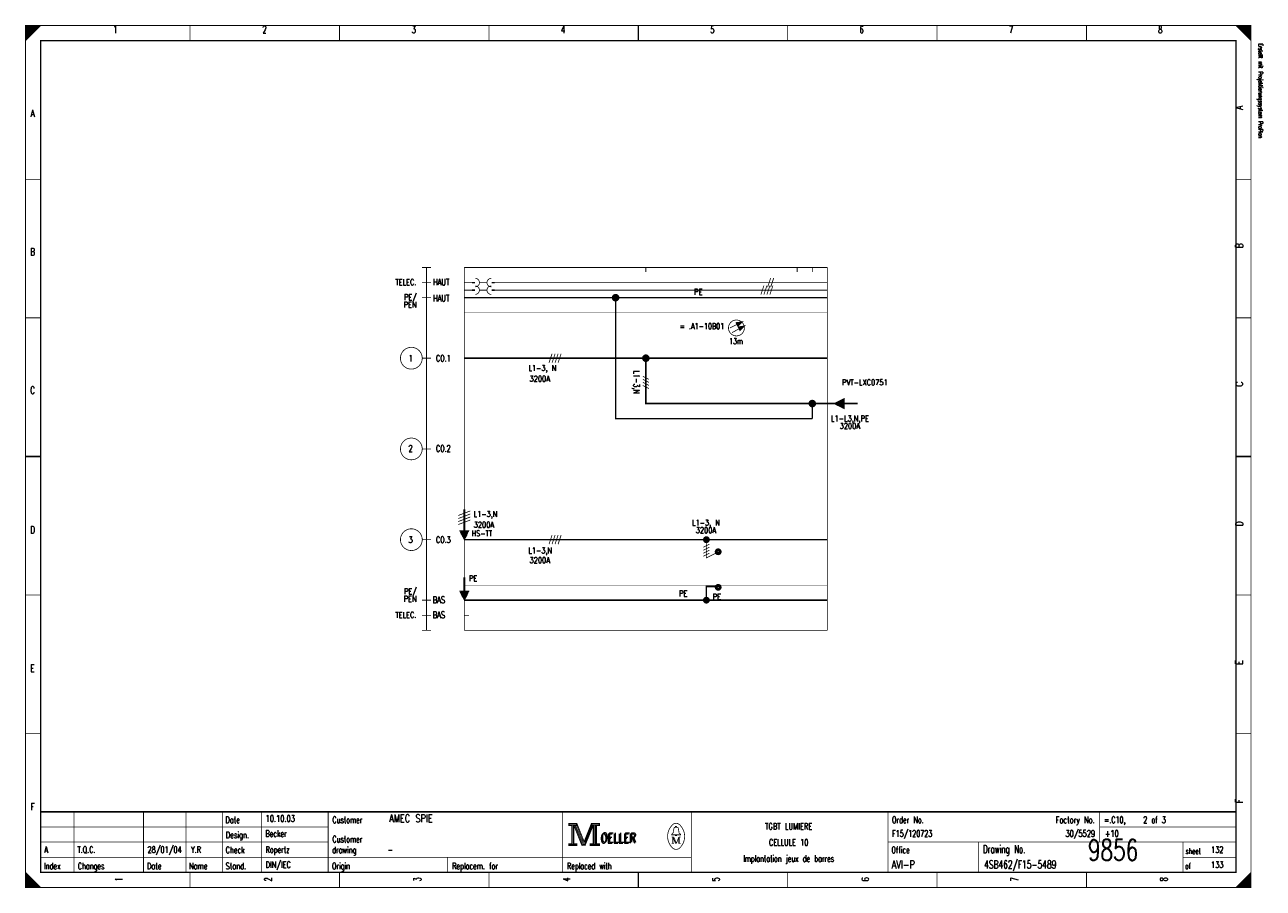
# Model space of a CAD drawing. Extents: x 0 to 409, y 0 to 285.
import ezdxf
from ezdxf.enums import TextEntityAlignment as Align

# ---------------------------------------------------------------- set-up
doc = ezdxf.new("R2010")
doc.units = 0
doc.header["$MEASUREMENT"] = 0
doc.linetypes.add('GESTRICHELT', pattern=[3.75, 3, -0.75])
doc.linetypes.add('STRICH-PUNKT', pattern=[4.7, 3, -0.75, 0.2, -0.75])
doc.layers.get('0').update_dxf_attribs({"color": 9, "linetype": 'CONTINUOUS'})
doc.layers.add('1', color=7, linetype='CONTINUOUS')
doc.styles.get("Standard").update_dxf_attribs({"font": 'TXT', "bigfont": 'TXT'})

msp = doc.modelspace()

# ---------------------------------------------------------------- linework, layer by layer
at = {"color": 0, "flags": 128}
for points, const_width in [([(0, 142.5), (0, 285), (405, 285), (405, 0), (0, 0), (0, 142.5)], 0.25), ([(0, 285), (5, 285), (0, 280), (0, 285)], 0.25), ([(0.25, 285), (0.25, 280.25), (0.5, 280.5), (0.5, 285), (0.75, 285), (0.75, 280.75), (1, 281), (1, 285), (1.25, 285), (1.25, 281.25), (1.5, 281.5), (1.5, 285), (1.75, 285), (1.75, 281.75), (2, 282)], 0.25), ([(2, 282), (2, 285), (2.25, 285), (2.25, 282.25), (2.5, 282.5), (2.5, 285), (2.75, 285), (2.75, 282.75), (3, 283), (3, 285), (3.25, 285), (3.25, 283.25), (3.5, 283.5), (3.5, 285), (3.75, 285)], 0.25), ([(3.75, 285), (3.75, 283.75), (4, 284), (4, 285), (4.25, 285), (4.25, 284.25), (4.5, 284.5), (4.5, 285), (4.75, 285), (4.75, 284.75)], 0.25), ([(400, 285), (405, 280), (404.75, 280.25), (404.75, 285), (404.5, 285), (404.5, 280.5), (404.25, 280.75), (404.25, 285), (404, 285), (404, 281), (403.75, 281.25), (403.75, 285), (403.5, 285), (403.5, 281.5), (403.25, 281.75)], 0.25), ([(401.5, 283.5), (401.5, 285), (401.25, 285), (401.25, 283.75), (401, 284), (401, 285), (400.75, 285), (400.75, 284.25), (400.5, 284.5), (400.5, 285), (400.25, 285), (400.25, 284.75)], 0.25), ([(403.25, 281.75), (403.25, 285), (403, 285), (403, 282), (402.75, 282.25), (402.75, 285), (402.5, 285), (402.5, 282.5), (402.25, 282.75), (402.25, 285), (402, 285), (402, 283), (401.75, 283.25), (401.75, 285), (401.5, 285)], 0.25), ([(205, 175), (205, 160), (260, 160)], 0.5), ([(270.5, 161.5), (270.5, 158.5), (267.5, 160), (270.5, 161.5)], 0.5), ([(268.9, 160.5), (268.7, 160.5), (268.7, 159.5), (268.5, 159.5), (268.5, 160.3), (268.3, 160.3), (268.3, 159.7), (268.1, 159.7), (268.1, 160.1), (267.9, 160.1), (267.9, 159.9)], 0.5), ([(270.3, 161.3), (270.3, 158.7), (270.1, 158.7), (270.1, 161.1), (269.9, 161.1), (269.9, 158.9), (269.7, 158.9), (269.7, 160.9), (269.5, 160.9), (269.5, 159.1), (269.3, 159.1), (269.3, 160.7), (269.1, 160.7), (269.1, 159.3), (268.9, 159.3)], 0.5), ([(179.5, 21.2), (179.5, 20.5), (180.5, 20.5), (180.5, 14.5), (179.5, 14.5), (179.5, 13.8), (182.2, 13.8), (182.2, 14.5), (181.2, 14.5), (181.2, 20.5), (182.2, 20.5), (182.2, 21.2), (179.5, 21.2)], 0.25), ([(180.7, 20.7), (180.7, 14.3), (181, 14.3), (181, 20.7)], 0.25), ([(181.2, 20.5), (183.9, 13.8), (184.9, 13.8), (187.6, 20.5)], 0.25), ([(181.8, 20.5), (184.2, 14.6), (184.6, 14.6)], 0.25), ([(182.2, 21.2), (184.6, 15.2), (187, 21.2)], 0.25), ([(182.2, 20.5), (184.4, 14.9), (184.7, 14.9)], 0.25), ([(184.6, 14.2), (184.9, 14.2), (187.4, 20.5)], 0.25), ([(184.6, 14.6), (184.8, 14.6), (187.2, 20.5)], 0.25), ([(187.6, 20.5), (187.6, 14.5), (186.6, 14.5), (186.6, 13.8), (187.1, 13.8)], 0.25), ([(187, 21.2), (187, 20.5), (188, 20.5), (188, 14.5), (187, 14.5), (187, 13.8), (189.7, 13.8), (189.7, 14.5), (188.7, 14.5), (188.7, 20.5), (189.7, 20.5), (189.7, 21.2), (187, 21.2)], 0.25), ([(187.8, 20.7), (187.8, 14.3), (188.3, 14.3), (188.3, 20.7), (188.5, 20.7), (188.5, 14.3)], 0.25), ([(214.8, 17.4), (213.5, 17.4), (213.5, 17.6), (214, 18), (214.3, 19.6)], 0.25), ([(213.9, 16.7), (213.9, 14.6), (213.5, 14.6)], 0.25), ([(213.9, 16.7), (214.8, 14.6), (215.1, 14.6)], 0.25), ([(214.8, 19.9), (214.8, 20.2), (215.2, 20.2), (215.2, 19.9)], 0.25), ([(215.2, 17.4), (216.5, 17.4), (216.5, 17.6), (216, 18), (215.7, 19.6)], 0.25), ([(0, 5), (0, 0), (5, 0), (0, 5), (0.25, 4.75), (0.25, 0), (0.5, 0), (0.5, 4.5), (0.75, 4.25), (0.75, 0), (1, 0), (1, 4), (1.25, 3.75), (1.25, 0), (1.5, 0)], 0.25), ([(404.75, 4.75), (404.75, 0), (404.5, 0), (404.5, 4.5), (404.25, 4.25), (404.25, 0), (404, 0), (404, 4), (403.75, 3.75), (403.75, 0), (403.5, 0), (403.5, 3.5), (403.25, 3.25), (403.25, 0), (403, 0)], 0.25), ([(1.5, 0), (1.5, 3.5), (1.75, 3.25), (1.75, 0), (2, 0), (2, 3), (2.25, 2.75), (2.25, 0), (2.5, 0), (2.5, 2.5), (2.75, 2.25), (2.75, 0), (3, 0), (3, 2), (3.25, 1.75)], 0.25), ([(3.25, 1.75), (3.25, 0), (3.5, 0), (3.5, 1.5), (3.75, 1.25), (3.75, 0), (4, 0), (4, 1), (4.25, 0.75), (4.25, 0), (4.5, 0), (4.5, 0.5), (4.75, 0.25)], 0.25), ([(401.25, 1.25), (401.25, 0), (401, 0), (401, 1), (400.75, 0.75), (400.75, 0), (400.5, 0), (400.5, 0.5), (400.25, 0.25), (400.25, 0)], 0.25), ([(403, 0), (403, 3), (402.75, 2.75), (402.75, 0), (402.5, 0), (402.5, 2.5), (402.25, 2.25), (402.25, 0), (402, 0), (402, 2), (401.75, 1.75), (401.75, 0), (401.5, 0), (401.5, 1.5), (401.25, 1.25)], 0.25)]:
    msp.add_lwpolyline(points, dxfattribs=dict(at, const_width=const_width))
for points, const_width in [([(0, 285), (405, 285), (405, 0), (0, 0)], 0.25), ([(5, 280), (400, 280), (400, 5), (5, 5)], 0.5), ([(5, 280), (400, 280), (400, 5), (5, 5)], 0.25), ([(179.7, 21), (182, 21), (182, 20.7), (179.7, 20.7)], 0.25), ([(187.2, 21), (189.5, 21), (189.5, 20.7), (187.2, 20.7)], 0.25), ([(214.8, 17.4), (215.2, 17.4), (215.2, 17.1), (214.8, 17.1)], 0.25), ([(179.7, 14.3), (182, 14.3), (182, 14), (179.7, 14)], 0.25), ([(186.8, 14.3), (189.5, 14.3), (189.5, 14), (186.8, 14)], 0.25)]:
    msp.add_lwpolyline(points, close=True, dxfattribs=dict(at, const_width=const_width))
at = {"color": 0}
for points, const_width in [([(54.375, 285), (54.375, 280)], 0.25), ([(103.75, 285), (103.75, 280)], 0.25), ([(153.125, 285), (153.125, 280)], 0.25), ([(202.5, 280), (202.5, 285)], 0.5), ([(202.5, 285), (202.5, 280)], 0.25), ([(251.875, 285), (251.875, 280)], 0.25), ([(301.25, 285), (301.25, 280)], 0.25), ([(350.625, 285), (350.625, 280)], 0.25), ([(0, 234.167), (5, 234.167)], 0.25), ([(405, 234.167), (400, 234.167)], 0.25), ([(0, 188.334), (5, 188.334)], 0.25), ([(405, 188.334), (400, 188.334)], 0.25), ([(204, 169), (206, 168)], 0.25), ([(204, 168), (206, 167)], 0.25), ([(204, 167), (206, 166)], 0.25), ([(204, 166), (206, 165)], 0.25), ([(260, 160), (275, 160)], 0.5), ([(260, 155), (260, 160)], 0.5), ([(268.9, 160.5), (268.9, 159.3)], 0.5), ([(5, 142.5), (0, 142.5)], 0.5), ([(0, 142.5), (5, 142.5)], 0.25), ([(400, 142.5), (405, 142.5)], 0.5), ([(405, 142.5), (400, 142.5)], 0.25), ([(0, 96.667), (5, 96.667)], 0.25), ([(405, 96.667), (400, 96.667)], 0.25), ([(0, 50.834), (5, 50.834)], 0.25), ([(405, 50.834), (400, 50.834)], 0.25), ([(400, 25), (5, 25)], 0.5), ([(16, 5), (16, 25)], 0.25), ([(39, 5), (39, 25)], 0.25), ([(53, 5), (53, 25)], 0.25), ([(65, 25), (65, 5)], 0.25), ([(78, 25), (78, 5)], 0.25), ([(100, 25), (100, 5)], 0.25), ([(177.5, 25), (177.5, 5)], 0.25), ([(220, 25), (220, 5)], 0.25), ([(285, 25), (285, 5)], 0.25), ([(355, 25), (355, 15)], 0.25), ([(181.5, 20.5), (184, 14.2)], 0.25), ([(184.7, 14.9), (187, 20.6)], 0.25), ([(5, 20), (100, 20)], 0.25), ([(213.5, 16.7), (214.2, 16.7)], 0.25), ([(214.2, 16.7), (215.1, 14.6)], 0.25), ([(214.6, 19.9), (215.5, 19.9)], 0.25), ([(215.1, 14.6), (215.9, 16.7)], 0.25), ([(215.9, 14.6), (215.9, 16.7)], 0.25), ([(215.9, 16.7), (216.5, 16.7)], 0.25), ([(216.1, 16.7), (216.1, 14.6)], 0.25), ([(355, 20), (400, 20)], 0.25), ([(5, 15), (100, 15)], 0.25), ([(184, 14.2), (184.6, 14.2)], 0.25), ([(213.9, 14.6), (214.3, 14.6)], 0.25), ([(216.5, 14.6), (215.7, 14.6)], 0.25), ([(285, 15), (400, 15)], 0.25), ([(315, 15), (315, 5)], 0.25), ([(382.5, 15), (382.5, 5)], 0.25), ([(5, 10), (220, 10)], 0.25), ([(139.5, 10), (139.5, 5)], 0.25), ([(382.5, 10), (400, 10)], 0.25), ([(54.375, 0), (54.375, 5)], 0.25), ([(103.75, 0), (103.75, 5)], 0.25), ([(153.125, 0), (153.125, 5)], 0.25), ([(202.5, 5), (202.5, 0)], 0.5), ([(202.5, 0), (202.5, 5)], 0.25), ([(251.875, 0), (251.875, 5)], 0.25), ([(301.25, 0), (301.25, 5)], 0.25), ([(350.625, 0), (350.625, 5)], 0.25), ([(405, 5), (400, 0)], 0.25), ([(4.75, 0), (4.75, 0.25)], 0.25)]:
    msp.add_lwpolyline(points, dxfattribs=dict(at, const_width=const_width))
at = {"color": 0, "const_width": 0.5, "flags": 128}
for points in [[(196, 195, 1), (194, 195, 1)], [(195.75, 195, 1), (194.25, 195, 1)], [(195.25, 195, 1), (194.75, 195, 1)], [(206, 175, 1), (204, 175, 1)], [(205.75, 175, 1), (204.25, 175, 1)], [(205.25, 175, 1), (204.75, 175, 1)], [(261, 160, 1), (259, 160, 1)], [(260.75, 160, 1), (259.25, 160, 1)], [(260.25, 160, 1), (259.75, 160, 1)]]:
    msp.add_lwpolyline(points, format="xyb", close=True, dxfattribs=at)
at = {"color": 0, "linetype": 'STRICH-PUNKT', "const_width": 0.5, "flags": 128}
msp.add_lwpolyline([(195, 195), (195, 155), (260, 155)], dxfattribs=at)
at = {"color": 0, "const_width": 0.25, "flags": 128}
for points in [[(213.499601, 20.388348, 0.373815), (213.488, 13.425, 0.373815)], [(216.493359, 20.403602, 0.530775), (213.513, 20.413, 0.530775)], [(216.498075, 13.401685, 0.378582), (216.463, 20.438, 0.378582)], [(214.6, 19.9, 0.414214), (214.3, 19.6, 0.414214)], [(215.7, 19.6, 0.414214), (215.4, 19.9, 0.414214)], [(213.502705, 13.401803, 0.532213), (216.488, 13.388, 0.532213)]]:
    msp.add_lwpolyline(points, format="xyb", dxfattribs=at)
at = {"layer": '1', "color": 0}
for points, const_width in [([(131, 205), (134, 205)], 0.25), ([(132.5, 205), (132.5, 85)], 0.25), ([(145, 205), (185, 205)], 0.25), ([(145, 205), (145, 85)], 0.25), ([(185, 205), (205, 205)], 0.25), ([(205, 205), (205, 203.5)], 0.25), ([(205, 205), (225, 205)], 0.25), ([(225, 205), (245, 205)], 0.25), ([(245, 205), (265, 205)], 0.25), ([(255, 205), (255, 203.5)], 0.25), ([(260, 205), (260, 203.5)], 0.25), ([(265, 205), (265, 85)], 0.25), ([(246.25, 201.5), (245.25, 198.5)], 0.25), ([(247.25, 201.5), (246.25, 198.5)], 0.25), ([(131, 200), (134, 200)], 0.25), ([(147.5, 200), (145, 200)], 0.25), ([(145, 200), (146.5, 200)], 0.25), ([(147.5, 197.5), (145, 197.5)], 0.25), ([(147.5, 200), (148.5, 200)], 0.5), ([(147.5, 197.5), (148.5, 197.5)], 0.5), ([(152.5, 200), (150, 200)], 0.25), ([(152.5, 197.5), (150, 197.5)], 0.25), ([(155, 200), (154, 200)], 0.5), ([(155, 197.5), (154, 197.5)], 0.5), ([(155, 200), (185, 200)], 0.25), ([(155, 197.5), (185, 197.5)], 0.25), ([(185, 200), (205, 200)], 0.25), ([(185, 197.5), (205, 197.5)], 0.25), ([(205, 200), (225, 200)], 0.25), ([(205, 197.5), (225, 197.5)], 0.25), ([(225, 200), (245, 200)], 0.25), ([(225, 197.5), (245, 197.5)], 0.25), ([(244, 199), (243, 196)], 0.25), ([(245, 199), (244, 196)], 0.25), ([(245, 200), (265, 200)], 0.25), ([(246, 199), (245, 196)], 0.25), ([(245, 197.5), (265, 197.5)], 0.25), ([(247, 199), (246, 196)], 0.25), ([(131, 195), (134, 195)], 0.25), ([(145, 195), (146.5, 195)], 0.25), ([(232.825, 185), (236.6, 186.888)], 0.25), ([(233.45, 183.463), (237.3, 185.488)], 0.25), ([(235.013, 186.675), (236.588, 186.875)], 0.5), ([(235.175, 186.325), (236.588, 186.875)], 0.5), ([(236.588, 186.875), (235.325, 185.863)], 0.5), ([(236.588, 186.875), (235.413, 186.088)], 0.5), ([(235.713, 185.275), (237.288, 185.488)], 0.5), ([(235.875, 184.925), (237.288, 185.488)], 0.5), ([(237.288, 185.488), (236.025, 184.463)], 0.5), ([(237.288, 185.488), (236.113, 184.688)], 0.5), ([(174, 176.5), (173, 173.5)], 0.25), ([(175, 176.5), (174, 173.5)], 0.25), ([(176, 176.5), (175, 173.5)], 0.25), ([(177, 176.5), (176, 173.5)], 0.25), ([(131, 175), (134, 175)], 0.25), ([(145, 175), (185, 175)], 0.5), ([(145, 175), (146.5, 175)], 0.25), ([(185, 175), (205, 175)], 0.5), ([(205, 175), (225, 175)], 0.5), ([(225, 175), (245, 175)], 0.5), ([(245, 175), (265, 175)], 0.5), ([(131, 145), (134, 145)], 0.25), ([(143, 123), (147, 124.5)], 0.25), ([(143, 122), (147, 123.5)], 0.25), ([(144.9, 125), (144.9, 117.9)], 0.5), ([(145.1, 117.9), (145.1, 125)], 0.5), ([(145, 125), (145, 115)], 0.25), ([(143, 121), (147, 122.5)], 0.25), ([(143, 120), (147, 121.5)], 0.25), ([(131, 115), (134, 115)], 0.25), ([(145, 115), (185, 115)], 0.5), ([(145, 115), (146.5, 115)], 0.25), ([(174, 116.5), (173, 113.5)], 0.25), ([(175, 116.5), (174, 113.5)], 0.25), ([(176, 116.5), (175, 113.5)], 0.25), ([(177, 116.5), (176, 113.5)], 0.25), ([(185, 115), (205, 115)], 0.5), ([(205, 115), (225, 115)], 0.5), ([(225, 115), (245, 115)], 0.5), ([(245, 115), (265, 115)], 0.5), ([(226, 113.5), (224, 112.5)], 0.25), ([(226, 112.5), (224, 111.5)], 0.25), ([(226, 111.5), (224, 110.5)], 0.25), ([(226, 110.5), (224, 109.5)], 0.25), ([(144.9, 102.5), (144.9, 98)], 0.5), ([(145, 102.5), (145, 98)], 0.5), ([(145.1, 102.5), (145.1, 98)], 0.5), ([(131, 95), (134, 95)], 0.25), ([(145, 95), (146.5, 95)], 0.25), ([(131, 90), (134, 90)], 0.25), ([(145, 90), (146.5, 90)], 0.25), ([(131, 85), (134, 85)], 0.25), ([(145, 85), (185, 85)], 0.25), ([(185, 85), (205, 85)], 0.25), ([(205, 85), (225, 85)], 0.25), ([(225, 85), (245, 85)], 0.25), ([(245, 85), (265, 85)], 0.25)]:
    msp.add_lwpolyline(points, dxfattribs=dict(at, const_width=const_width))
at = {"layer": '1', "color": 0, "const_width": 0.25, "flags": 128}
for points in [[(148.6, 198.6, 1), (148.6, 201.4, 1)], [(153.9, 201.4, 1), (153.9, 198.6, 1)], [(148.6, 196.1, 1), (148.6, 198.9, 1)], [(153.9, 198.9, 1), (153.9, 196.1, 1)]]:
    msp.add_lwpolyline(points, format="xyb", dxfattribs=at)
at = {"layer": '1', "color": 0, "linetype": 'STRICH-PUNKT', "const_width": 0.5}
for points in [[(145, 195), (185, 195)], [(185, 195), (205, 195)], [(205, 195), (225, 195)], [(225, 195), (245, 195)], [(245, 195), (265, 195)], [(145, 95), (185, 95)], [(185, 95), (205, 95)], [(205, 95), (225, 95)], [(225, 95), (245, 95)], [(245, 95), (265, 95)]]:
    msp.add_lwpolyline(points, dxfattribs=at)
at = {"layer": '1', "color": 0, "linetype": 'GESTRICHELT', "const_width": 0.1}
for points in [[(145, 190), (185, 190)], [(185, 190), (225, 190)], [(225, 190), (245, 190)], [(245, 190), (265, 190)], [(145, 100), (185, 100)], [(185, 100), (225, 100)], [(225, 100), (245, 100)], [(245, 100), (265, 100)]]:
    msp.add_lwpolyline(points, dxfattribs=at)
at = {"layer": '1', "color": 0, "const_width": 0.25, "flags": 128}
for points in [[(237.55, 185, 1), (232.3, 185, 1)], [(131.1, 175, 1), (123.9, 175, 1)], [(131.1, 145, 1), (123.9, 145, 1)], [(131.1, 115, 1), (123.9, 115, 1)], [(226, 115, 1), (224, 115, 1)], [(225.75, 115, 1), (224.25, 115, 1)], [(225.5, 115, 1), (224.5, 115, 1)], [(225.25, 115, 1), (224.75, 115, 1)], [(229.9, 111, 1), (227.9, 111, 1)], [(229.65, 111, 1), (228.15, 111, 1)], [(229.4, 111, 1), (228.4, 111, 1)], [(229.15, 111, 1), (228.65, 111, 1)], [(229.9, 99.25, 1), (227.9, 99.25, 1)], [(229.65, 99.25, 1), (228.15, 99.25, 1)], [(229.4, 99.25, 1), (228.4, 99.25, 1)], [(229.15, 99.25, 1), (228.65, 99.25, 1)], [(226, 95, 1), (224, 95, 1)], [(225.75, 95, 1), (224.25, 95, 1)], [(225.5, 95, 1), (224.5, 95, 1)], [(225.25, 95, 1), (224.75, 95, 1)]]:
    msp.add_lwpolyline(points, format="xyb", close=True, dxfattribs=at)
at = {"layer": '1', "color": 0, "flags": 128}
for points, const_width in [([(235.088, 186.725), (234.938, 186.65), (235.013, 186.488)], 0.5), ([(236.588, 186.875), (235.013, 186.488), (235.413, 185.7), (236.588, 186.875)], 0.5), ([(235.788, 185.325), (235.638, 185.25), (235.713, 185.088)], 0.5), ([(237.288, 185.488), (235.713, 185.088), (236.113, 184.3), (237.288, 185.488)], 0.5), ([(145, 115), (143.5, 118), (146.5, 118), (145, 115)], 0.25), ([(143.8, 117.7), (146.2, 117.7), (146, 117.4), (143.9, 117.4), (144.1, 117), (145.9, 117), (145.7, 116.6), (144.3, 116.6), (144.5, 116.3), (145.6, 116.3), (145.4, 116), (144.6, 116), (144.8, 115.7), (145.3, 115.7), (145.1, 115.4)], 0.5), ([(225, 114), (225, 109), (228, 110.5)], 0.25), ([(145, 95), (143.5, 98), (146.5, 98), (145, 95)], 0.25), ([(143.8, 97.7), (146.2, 97.7), (146, 97.4), (143.9, 97.4), (144.1, 97), (145.9, 97), (145.7, 96.6), (144.3, 96.6), (144.5, 96.3), (145.6, 96.3), (145.4, 96), (144.6, 96), (144.8, 95.7), (145.3, 95.7), (145.1, 95.4)], 0.5)]:
    msp.add_lwpolyline(points, dxfattribs=dict(at, const_width=const_width))
at = {"layer": '1', "color": 0, "linetype": 'STRICH-PUNKT', "const_width": 0.5, "flags": 128}
msp.add_lwpolyline([(225, 96), (225, 99.5), (228, 99.5)], dxfattribs=at)

# ---------------------------------------------------------------- texts
at = {"color": 0}
for s, height, width, p in [('1', 2.38125, 0.672, (29.654421, 284.858032)), ('2', 2.38125, 0.672, (78.988169, 284.858032)), ('3', 2.38125, 0.672, (128.321918, 284.858032)), ('4', 2.38125, 0.672, (177.655666, 284.858032)), ('5', 2.38125, 0.672, (226.989415, 284.858032)), ('6', 2.38125, 0.672, (276.323163, 284.858032)), ('7', 2.38125, 0.672, (325.656912, 284.858032)), ('8', 2.38125, 0.672, (374.99066, 284.858032)), ('A', 2.38125, 0.76, (2.325654, 257.174346)), ('B', 2.38125, 0.76, (2.325654, 211.389788)), ('C', 2.38125, 0.76, (2.325654, 165.60523)), ('L1-L3,N,PE', 1.905, 0.7232, (272.419054, 156.022416)), ('3200A', 1.905, 0.6896, (272.419054, 153.537983)), ('D', 2.38125, 0.76, (2.325654, 119.465753)), ('E', 2.38125, 0.76, (2.325654, 73.681196)), ('F', 2.38125, 0.76, (2.325654, 27.896638)), ('TGBT LUMIERE', 2.143125, 0.754667, (252.188667, 21.295143)), ('CELLULE 10', 2.143125, 0.736, (252.188667, 15.971357)), ('Implantation jeux de barres', 2.143125, 0.616593, (252.188667, 10.647572))]:
    msp.add_text(s, height=height, dxfattribs=dict(at, width=width)).set_placement(p, align=Align.TOP_CENTER)
at = {"color": 0, "width": 0.622634}
msp.add_text('Erstellt mit Projektierungssystem ProPlan', height=1.42875, rotation=270, dxfattribs=at).set_placement((407.023879, 279.056912), align=Align.BOTTOM_LEFT)
at = {"color": 0, "width": 0.76}
for s, p in [('A', (399.909527, 257.174346)), ('B', (399.909527, 211.389788)), ('C', (399.921949, 165.60523)), ('D', (399.921949, 119.465753)), ('E', (399.909527, 73.681196)), ('F', (399.909527, 27.896638))]:
    msp.add_text(s, height=2.38125, rotation=90, dxfattribs=at).set_placement(p, align=Align.TOP_LEFT)
at = {"color": 0}
for s, height, rotation, width, p in [('L1-3,N', 1.905, 270, 0.709333, (202.854919, 167.024907)), ('1', 2.38125, 90, 0.672, (29.654421, 2.697385)), ('2', 2.38125, 90, 0.672, (78.988169, 2.697385)), ('3', 2.38125, 90, 0.672, (128.321918, 2.697385)), ('4', 2.38125, 90, 0.672, (177.655666, 2.697385)), ('5', 2.38125, 90, 0.672, (226.989415, 2.697385)), ('6', 2.38125, 90, 0.672, (276.323163, 2.697385)), ('7', 2.38125, 90, 0.672, (325.656912, 2.697385)), ('8', 2.38125, 90, 0.672, (374.99066, 2.697385))]:
    msp.add_text(s, height=height, rotation=rotation, dxfattribs=dict(at, width=width)).set_placement(p, align=Align.TOP_CENTER)
for s, height, width, p in [('Date', 2.143125, 0.64, (66.054919, 23.424658)), ('Customer', 2.143125, 0.62, (101.403082, 23.424658)), ('Order No.', 2.143125, 0.656889, (286.328331, 23.424658)), ('=.C10,    2 of 3', 2.143125, 0.682, (356.433717, 23.424658)), ('Design.', 2.143125, 0.636571, (66.191563, 18.455791)), ('Customer', 2.143125, 0.62, (101.403082, 17.036115)), ('OELLER', 3.095625, 0.76, (189.964259, 17.745953)), ('OELLER', 3.095625, 0.76, (189.964259, 17.745953)), ('OELLER', 3.095625, 0.76, (190.319178, 18.100872)), ('Check', 2.143125, 0.632, (66.11703, 13.486924)), ('drawing', 2.143125, 0.6, (101.328549, 13.486924)), ('Office', 2.143125, 0.626667, (286.154421, 13.486924)), ('Drawing No.', 2.619375, 0.646545, (316.427242, 13.983811)), ('sheet', 1.905, 0.6, (383.377397, 12.990037)), ('Index', 2.143125, 0.632, (6.086021, 8.163138)), ('Changes', 2.143125, 0.622857, (17.262422, 8.163138)), ('Stand.', 2.143125, 0.642667, (66.11703, 8.163138)), ('Origin', 2.143125, 0.626667, (101.266438, 8.163138)), ('Replacem. for', 2.143125, 0.627077, (140.973007, 8.163138)), ('Replaced with', 2.143125, 0.619692, (178.949346, 8.163138)), ('of', 1.905, 0.6, (383.228331, 8.021171)), ('Date', 2.143125, 0.64, (40.145828, 8.163138)), ('Name', 2.143125, 0.64, (54.03736, 8.163138))]:
    msp.add_text(s, height=height, dxfattribs=dict(at, width=width)).set_placement(p, align=Align.TOP_LEFT)
for s, height, width, p in [('10.10.03', 2.143125, 0.678, (79.33599, 21.082192)), ('AMEC SPIE', 2.619375, 0.752889, (120.157005, 20.769863)), ('Becker', 2.143125, 0.626667, (79.273879, 16.113325)), ('F15/120723', 2.143125, 0.6832, (286.390442, 16.113325)), ('+10', 2.143125, 0.68, (356.701681, 16.113325)), ('A', 2.143125, 0.76, (6.212017, 10.789539)), ('T.Q.C.', 2.143125, 0.728, (17.163045, 10.789539)), ('28/01/04', 2.143125, 0.678, (40.294894, 10.789539)), ('Y.R', 2.143125, 0.738667, (54.665567, 10.789539)), ('Ropertz', 2.143125, 0.622857, (79.323568, 10.789539)), ('-', 2.143125, 0.696, (119.651245, 10.789539)), ('9856', 7, 0.6928, (351.081462, 6.783637)), ('132', 2.143125, 0.672, (391.771233, 10.789539)), ('DIN/IEC', 2.143125, 0.750857, (79.348412, 5.820672)), ('AVI-P', 2.619375, 0.7472, (286.241376, 5.508344)), ('4SB462/F15-5489', 2.619375, 0.6928, (316.787484, 5.508344)), ('133', 2.143125, 0.672, (391.771233, 5.820672))]:
    msp.add_text(s, height=height, dxfattribs=dict(at, width=width)).set_placement(p, align=Align.BOTTOM_LEFT)
at = {"color": 0, "width": 0.646545}
msp.add_text('Factory No.', height=2.143125, dxfattribs=at).set_placement((353.349471, 23.424658), align=Align.TOP_RIGHT)
at = {"color": 0, "width": 0.675429}
msp.add_text('30/5529', height=2.143125, dxfattribs=at).set_placement((353.464819, 16.113325), align=Align.BOTTOM_RIGHT)
at = {"layer": '1', "color": 0}
for s, height, width, p in [('TELEC.', 1.905, 0.749333, (129.155978, 201.097136)), ('PE', 1.905, 0.76, (223.706413, 197.902864)), ('PEN', 1.905, 0.76, (129.25358, 193.643836)), ('PE/', 1.905, 0.738667, (129.280199, 196.128269)), ('= .A1-10B01', 1.905, 0.696727, (230.893524, 186.545455)), ('1', 2.143125, 0.672, (127.931507, 176.039851)), ('2', 2.143125, 0.672, (127.931507, 146.22665)), ('3', 2.143125, 0.672, (127.931507, 116.058531)), ('PE/', 1.905, 0.738667, (129.280199, 98.880448)), ('PEN', 1.905, 0.76, (129.25358, 96.396015)), ('PE', 1.905, 0.76, (218.737547, 98.17061)), ('TELEC.', 1.905, 0.749333, (129.155978, 91.072229))]:
    msp.add_text(s, height=height, dxfattribs=dict(at, width=width)).set_placement(p, align=Align.TOP_RIGHT)
for s, height, width, p in [('HAUT', 2.143125, 0.76, (134.628829, 201.239103)), ('HAUT', 2.143125, 0.76, (134.628829, 195.915318)), ('CO.1', 2.143125, 0.722, (135.643898, 176.039851)), ('L1-3, N', 1.905, 0.707429, (166.229047, 172.703611)), ('3200A', 1.905, 0.6896, (166.559122, 169.154421)), ('CO.2', 2.143125, 0.722, (135.643898, 146.22665)), ('L1-3,N', 1.905, 0.709333, (148.103331, 124.43462)), ('3200A', 1.905, 0.6896, (148.103331, 120.88543)), ('CO.3', 2.143125, 0.722, (135.643898, 116.058531)), ('HS-TT', 1.905, 0.7472, (147.405915, 118.046077)), ('L1-3,N', 1.905, 0.709333, (166.204203, 112.367372)), ('3200A', 1.905, 0.6896, (166.559122, 109.173101)), ('PE', 1.905, 0.76, (146.547011, 103.139477)), ('BAS', 2.143125, 0.76, (134.541874, 96.183064)), ('PE', 1.905, 0.76, (227.113636, 97.105853)), ('BAS', 2.143125, 0.76, (134.541874, 91.214197))]:
    msp.add_text(s, height=height, dxfattribs=dict(at, width=width)).set_placement(p, align=Align.TOP_LEFT)
for s, width, p in [('13m', 0.648, (234.797634, 181.576588)), ('L1-3, N', 0.707429, (224.8599, 121.595268)), ('3200A', 0.6896, (224.8599, 119.110834))]:
    msp.add_text(s, height=1.905, dxfattribs=dict(at, width=width)).set_placement(p, align=Align.TOP_CENTER)
at = {"layer": '1', "color": 0, "width": 0.722182}
msp.add_text('PVT-LXC0751', height=1.905, dxfattribs=at).set_placement((277.38792, 165.491656), align=Align.BOTTOM_CENTER)

doc.saveas('drawing.dxf')
